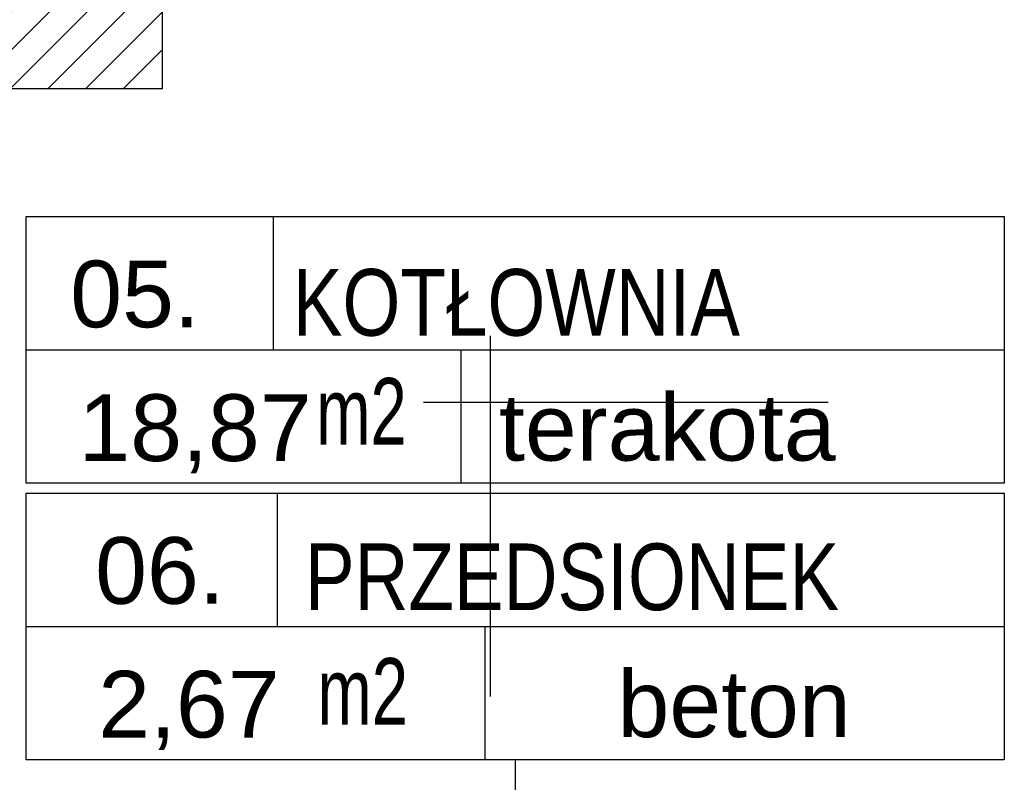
# Model space of a CAD drawing. Header units: millimetres. Extents: x 77315 to 1043159, y -108895 to -47794.
# Tile 30 of 87: x 98926 to 101141, y -102739 to -101023. Entities that reach past the tile are written whole.
import ezdxf

# ---------------------------------------------------------------- set-up
doc = ezdxf.new("R2010")
doc.units = ezdxf.units.MM
doc.header["$MEASUREMENT"] = 0
for name, color, linetype in [('A-OPISY-2', 7, 'Continuous'), ('A-OPISY-3', 7, 'Continuous'), ('HATCH', 7, 'Continuous'), ('opisy inne', 7, 'Continuous'), ('Structural - Bearing', 7, 'Continuous')]:
    doc.layers.add(name, color=color, linetype=linetype)
doc.styles.add('STYL_AUTOMATYCZNY_1', font='arial.ttf')
doc.styles.add('STYL_AUTOMATYCZNY_3', font='arial.ttf', dxfattribs={"width": 0.8})
doc.styles.add('STYL_AUTOMATYCZNY_4', font='arial.ttf', dxfattribs={"width": 0.7})

msp = doc.modelspace()

# ---------------------------------------------------------------- hatches: boundary and pattern name
at = {"layer": 'HATCH'}
h = msp.add_hatch(dxfattribs=at)
h.set_pattern_fill('Common_Brick_0002', color=256, style=0, pattern_type=2)
h.set_pattern_definition([(45, (0, 0), (-42.426407, 42.426407), [])])
h.paths.add_polyline_path([(95737.3, -100898.2), (95737.3, -101178.2), (99247.3, -101178.2), (99246.4, -100898.2)])

# ---------------------------------------------------------------- linework, layer by layer
at = {"layer": 'A-OPISY-3'}
for p, q in [((99496.7, -101465.9), (99496.7, -101765.9)), ((98940.7, -101765.9), (101140.6, -101765.9)), ((99918.3, -101765.9), (99918.3, -102065.9)), ((99505.3, -102088), (99505.3, -102388)), ((98940.7, -102388), (101140.6, -102388)), ((99972.3, -102388), (99972.3, -102688))]:
    msp.add_line(p, q, dxfattribs=at)
for points in [[(98940.7, -102065.9), (98940.7, -101465.9), (101140.6, -101465.9), (101140.6, -102065.9)], [(98940.7, -102688), (98940.7, -102088), (101140.6, -102088), (101140.6, -102688)]]:
    msp.add_lwpolyline(points, close=True, dxfattribs=at)
msp.add_lwpolyline([(100040.7, -102688), (100040.7, -103590.4)], dxfattribs=at)
at = {"layer": 'opisy inne'}
for p, q in [((99984.6, -101734.1), (99984.6, -102545.6)), ((100744.4, -101884.1), (99834.6, -101884.1))]:
    msp.add_line(p, q, dxfattribs=at)
at = {"layer": 'Structural - Bearing'}
for q in [(99247.3, -100898.2), (95737.3, -101178.2)]:
    msp.add_line((99247.3, -101178.2), q, dxfattribs=at)

# ---------------------------------------------------------------- texts
at = {"layer": 'A-OPISY-2', "char_height": 150}
for s, insert, attachment_point, style in [('\\A1;{\\pql;\\fArial|b0|i0|c238|p0;\\W1.000000;05.}', (99040.1, -101717), 7, 'STYL_AUTOMATYCZNY_1'), ('\\A1;{\\pql;\\fArial|b0|i0|c238|p0;\\W0.800000;KOTŁOWNIA}', (99540.4, -101735.9), 7, 'STYL_AUTOMATYCZNY_3'), ('\\A1;{\\pql;\\fArial|b0|i0|c238|p0;\\W0.700000;m2}', (99593.1, -101829), 1, 'STYL_AUTOMATYCZNY_4'), ('\\A1;{\\pql;\\fArial|b0|i0|c238|p0;\\W1.000000;terakota}', (100004.2, -102016.9), 7, 'STYL_AUTOMATYCZNY_1'), ('\\A1;{\\pql;\\fArial|b0|i0|c238|p0;\\W1.000000;18,87}', (99058.4, -102043.6), 7, 'STYL_AUTOMATYCZNY_1'), ('\\A1;{\\pql;\\fArial|b0|i0|c238|p0;\\W1.000000;06.}', (99096.1, -102339.1), 7, 'STYL_AUTOMATYCZNY_1'), ('\\A1;{\\pql;\\fArial|b0|i0|c238|p0;\\W0.800000;PRZEDSIONEK}', (99567.8, -102353.3), 7, 'STYL_AUTOMATYCZNY_3'), ('\\A1;{\\pql;\\fArial|b0|i0|c238|p0;\\W0.700000;m2}', (99596, -102459.1), 1, 'STYL_AUTOMATYCZNY_4'), ('\\A1;{\\pql;\\fArial|b0|i0|c238|p0;\\W1.000000;beton}', (100270.8, -102639), 7, 'STYL_AUTOMATYCZNY_1'), ('\\A1;{\\pql;\\fArial|b0|i0|c238|p0;\\W1.000000;2,67}', (99103, -102665.7), 7, 'STYL_AUTOMATYCZNY_1')]:
    msp.add_mtext(s, dxfattribs=dict(at, insert=insert, attachment_point=attachment_point, style=style))

doc.saveas('drawing.dxf')
